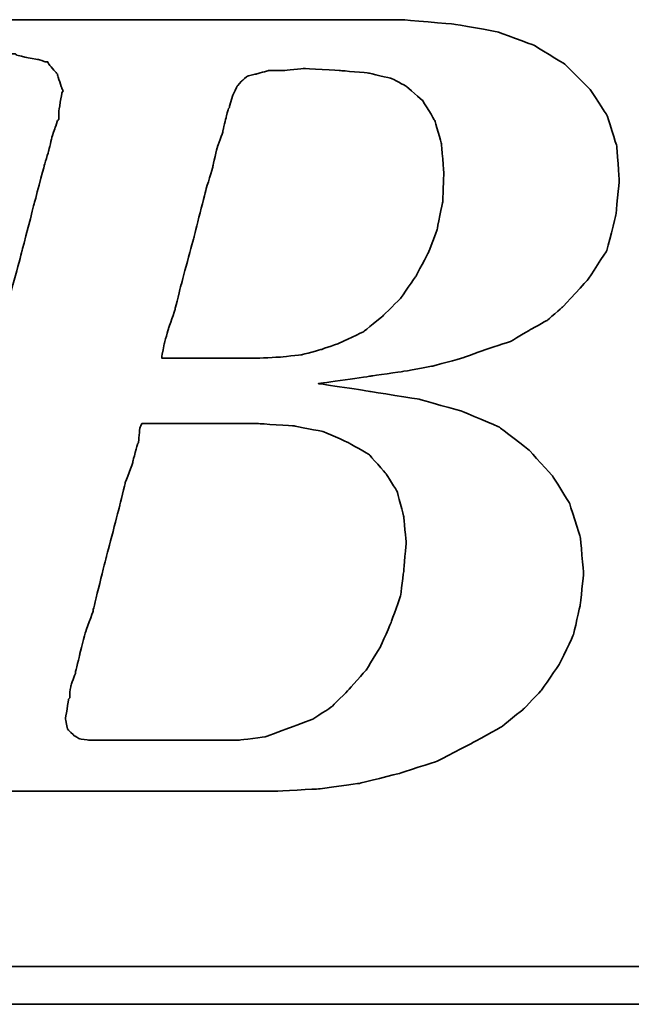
# Model space of a CAD drawing. Header units: millimetres. Extents: x 91 to 881, y -71 to 235.
# Tile 32 of 56: x 682.75 to 687.58, y 11.77 to 19.53. Entities that reach past the tile are written whole.
import ezdxf

# ---------------------------------------------------------------- set-up
doc = ezdxf.new("R2010")
doc.units = ezdxf.units.MM
doc.header["$LTSCALE"] = 0.15
doc.layers.add('DIM', color=4, linetype='CONTINUOUS')
doc.layers.add('layer 1', color=7, linetype='CONTINUOUS')

# ---------------------------------------------------------------- blocks, each defined once
blk = doc.blocks.new('TBI MOTION logo(完整正式版)')
at = {"layer": 'layer 1', "color": 22, "lineweight": 35}
for points, knots in [([(-64.65375, -6.86375), (-64.65375, -6.86375), (-64.84375, -7.29625), (-64.84375, -7.29625), (-64.84375, -7.29625), (-64.84375, -7.29625), (-64.86875, -7.34375), (-64.86875, -7.34375), (-64.86875, -7.34375), (-64.86875, -7.34375), (-64.86875, -7.36875), (-64.86875, -7.36875), (-64.86875, -7.36875), (-64.86875, -7.36875), (-65.15375, -7.65375), (-65.15375, -7.65375), (-65.15375, -7.65375), (-65.15375, -7.65375), (-65.17875, -7.65375), (-65.17875, -7.65375), (-65.17875, -7.65375), (-65.17875, -7.65375), (-65.20375, -7.67875), (-65.20375, -7.67875), (-65.20375, -7.67875), (-65.20375, -7.67875), (-65.58875, -7.87125), (-65.58875, -7.87125), (-65.58875, -7.87125), (-65.58875, -7.87125), (-65.63375, -7.87125), (-65.63375, -7.87125), (-65.63375, -7.87125), (-65.63375, -7.87125), (-65.65875, -7.89375), (-65.65875, -7.89375), (-65.65875, -7.89375), (-65.65875, -7.89375), (-66.09375, -7.94375), (-66.09375, -7.94375), (-66.09375, -7.94375), (-66.09375, -7.94375), (-66.11375, -7.94375), (-66.11375, -7.94375), (-66.11375, -7.94375), (-66.11375, -7.94375), (-66.16375, -7.94375), (-66.16375, -7.94375), (-66.16375, -7.94375), (-66.16375, -7.94375), (-66.30875, -7.94375), (-66.30875, -7.94375), (-66.30875, -7.94375), (-66.30875, -7.94375), (-66.69375, -7.94375), (-66.69375, -7.94375), (-66.69375, -7.94375), (-66.69375, -7.94375), (-67.07375, -7.94375), (-67.07375, -7.94375), (-67.07375, -7.94375), (-67.07375, -7.94375), (-67.12375, -7.94375), (-67.12375, -7.94375), (-67.12375, -7.94375), (-67.12375, -7.94375), (-67.12375, -7.96625), (-67.12375, -7.96625), (-67.12375, -7.96625), (-67.12375, -7.96625), (-67.14875, -7.99125), (-67.14875, -7.99125), (-67.14875, -7.99125), (-67.14875, -7.99125), (-67.24375, -8.34875), (-67.24375, -8.34875), (-67.24375, -8.34875), (-67.24375, -8.34875), (-67.31375, -8.68625), (-67.31375, -8.68625), (-67.31375, -8.68625), (-67.31375, -8.68625), (-67.26875, -8.68625), (-67.26875, -8.68625), (-67.26875, -8.68625), (-67.26875, -8.68625), (-67.07375, -8.68625), (-67.07375, -8.68625), (-67.07375, -8.68625), (-67.07375, -8.68625), (-66.54875, -8.68625), (-66.54875, -8.68625), (-66.54875, -8.68625), (-66.54875, -8.68625), (-65.82625, -8.68625), (-65.82625, -8.68625), (-65.82625, -8.68625), (-65.82625, -8.68625), (-65.01375, -8.68625), (-65.01375, -8.68625), (-65.01375, -8.68625), (-65.01375, -8.68625), (-64.05375, -8.68625), (-64.05375, -8.68625), (-64.05375, -8.68625), (-64.05375, -8.68625), (-62.08375, -8.68625), (-62.08375, -8.68625), (-62.08375, -8.68625), (-62.08375, -8.68625), (-60.06875, -8.68625), (-60.06875, -8.68625), (-60.06875, -8.68625), (-60.06875, -8.68625), (-59.10875, -8.68625), (-59.10875, -8.68625), (-59.10875, -8.68625), (-59.10875, -8.68625), (-58.29375, -8.68625), (-58.29375, -8.68625), (-58.29375, -8.68625), (-58.29375, -8.68625), (-57.57375, -8.68625), (-57.57375, -8.68625), (-57.57375, -8.68625), (-57.57375, -8.68625), (-57.04875, -8.68625), (-57.04875, -8.68625), (-57.04875, -8.68625), (-57.04875, -8.68625), (-56.85375, -8.68625), (-56.85375, -8.68625), (-56.85375, -8.68625), (-56.85375, -8.68625), (-56.70875, -8.68625), (-56.70875, -8.68625), (-56.70875, -8.68625), (-56.70875, -8.68625), (-56.61375, -8.68625), (-56.61375, -8.68625), (-56.61375, -8.68625), (-56.61375, -8.68625), (-56.56875, -8.68625), (-56.56875, -8.68625), (-56.56875, -8.68625), (-56.56875, -8.68625), (-55.65375, -8.63875), (-55.65375, -8.63875), (-55.65375, -8.63875), (-55.65375, -8.63875), (-54.76875, -8.51875), (-54.76875, -8.51875), (-54.76875, -8.51875), (-54.76875, -8.51875), (-53.90375, -8.30375), (-53.90375, -8.30375), (-53.90375, -8.30375), (-53.90375, -8.30375), (-53.08875, -8.03875), (-53.08875, -8.03875), (-53.08875, -8.03875), (-53.08875, -8.03875), (-52.34375, -7.65375), (-52.34375, -7.65375), (-52.34375, -7.65375), (-52.34375, -7.65375), (-51.69875, -7.29625), (-51.69875, -7.29625), (-51.69875, -7.29625), (-51.69875, -7.29625), (-51.21875, -6.91125), (-51.21875, -6.91125), (-51.21875, -6.91125), (-51.21875, -6.91125), (-50.83375, -6.50375), (-50.83375, -6.50375), (-50.83375, -6.50375), (-50.83375, -6.50375), (-50.44875, -5.94875), (-50.44875, -5.94875), (-50.44875, -5.94875), (-50.44875, -5.94875), (-50.13875, -5.30375), (-50.13875, -5.30375), (-50.13875, -5.30375), (-50.13875, -5.30375), (-49.99375, -4.65375), (-49.99375, -4.65375), (-49.99375, -4.65375), (-49.99375, -4.65375), (-49.92375, -3.98375), (-49.92375, -3.98375), (-49.92375, -3.98375), (-49.92375, -3.98375), (-49.99375, -3.19374), (-49.99375, -3.19374), (-49.99375, -3.19374), (-49.99375, -3.19374), (-50.23374, -2.44874), (-50.23374, -2.44874), (-50.23374, -2.44874), (-50.23374, -2.44874), (-50.59375, -1.87374), (-50.59375, -1.87374), (-50.59375, -1.87374), (-50.59375, -1.87374), (-51.09875, -1.31874), (-51.09875, -1.31874), (-51.09875, -1.31874), (-51.09875, -1.31874), (-51.74375, -0.81875), (-51.74375, -0.81875), (-51.74375, -0.81875), (-51.74375, -0.81875), (-52.53875, -0.48125), (-52.53875, -0.48125), (-52.53875, -0.48125), (-52.53875, -0.48125), (-53.47375, -0.21875), (-53.47375, -0.21875), (-53.47375, -0.21875), (-53.47375, -0.21875), (-54.52875, -0.04874), (-54.52875, -0.04874), (-54.52875, -0.04874), (-54.52875, -0.04874), (-55.65375, 0.12125), (-55.65375, 0.12125), (-55.65375, 0.12125), (-55.65375, 0.12125), (-54.50375, 0.28624), (-54.50375, 0.28624), (-54.50375, 0.28624), (-54.50375, 0.28624), (-53.83375, 0.38124), (-53.83375, 0.38124), (-53.83375, 0.38124), (-53.83375, 0.38124), (-53.18375, 0.50125), (-53.18375, 0.50125), (-53.18375, 0.50125), (-53.18375, 0.50125), (-52.55875, 0.66874), (-52.55875, 0.66874), (-52.55875, 0.66874), (-52.55875, 0.66874), (-52.03375, 0.86124), (-52.03375, 0.86124), (-52.03375, 0.86124), (-52.03375, 0.86124), (-51.50374, 1.03124), (-51.50374, 1.03124), (-51.50374, 1.03124), (-51.50374, 1.03124), (-51.09875, 1.27125), (-51.09875, 1.27125), (-51.09875, 1.27125), (-51.09875, 1.27125), (-50.71375, 1.48624), (-50.71375, 1.48624), (-50.71375, 1.48624), (-50.71375, 1.48624), (-50.37625, 1.77625), (-50.37625, 1.77625), (-50.37625, 1.77625), (-50.37625, 1.77625), (-49.82375, 2.37625), (-49.82375, 2.37625), (-49.82375, 2.37625), (-49.82375, 2.37625), (-49.41875, 2.99625), (-49.41875, 2.99625), (-49.41875, 2.99625), (-49.41875, 2.99625), (-49.22375, 3.76625), (-49.22375, 3.76625), (-49.22375, 3.76625), (-49.22375, 3.76625), (-49.15375, 4.50874), (-49.15375, 4.50874), (-49.15375, 4.50874), (-49.15375, 4.50874), (-49.20375, 5.25125), (-49.20375, 5.25125), (-49.20375, 5.25125), (-49.20375, 5.25125), (-49.41875, 5.92625), (-49.41875, 5.92625), (-49.41875, 5.92625), (-49.41875, 5.92625), (-49.77875, 6.47625), (-49.77875, 6.47625), (-49.77875, 6.47625), (-49.77875, 6.47625), (-50.33125, 7.02624), (-50.33125, 7.02624), (-50.33125, 7.02624), (-50.33125, 7.02624), (-51.00125, 7.43625), (-51.00125, 7.43625), (-51.00125, 7.43625), (-51.00125, 7.43625), (-51.79375, 7.72625), (-51.79375, 7.72625), (-51.79375, 7.72625), (-51.79375, 7.72625), (-52.72875, 7.89124), (-52.72875, 7.89124), (-52.72875, 7.89124), (-52.72875, 7.89124), (-53.83375, 7.98625), (-53.83375, 7.98625), (-53.83375, 7.98625), (-53.83375, 7.98625), (-53.92875, 7.98625), (-53.92875, 7.98625), (-53.92875, 7.98625), (-53.92875, 7.98625), (-54.26375, 7.98625), (-54.26375, 7.98625), (-54.26375, 7.98625), (-54.26375, 7.98625), (-54.74375, 7.98625), (-54.74375, 7.98625), (-54.74375, 7.98625), (-54.74375, 7.98625), (-55.36875, 7.98625), (-55.36875, 7.98625), (-55.36875, 7.98625), (-55.36875, 7.98625), (-56.13375, 7.98625), (-56.13375, 7.98625), (-56.13375, 7.98625), (-56.13375, 7.98625), (-56.94875, 7.98625), (-56.94875, 7.98625), (-56.94875, 7.98625), (-56.94875, 7.98625), (-58.77625, 7.98625), (-58.77625, 7.98625), (-58.77625, 7.98625), (-58.77625, 7.98625), (-60.59875, 7.98625), (-60.59875, 7.98625), (-60.59875, 7.98625), (-60.59875, 7.98625), (-61.41375, 7.98625), (-61.41375, 7.98625), (-61.41375, 7.98625), (-61.41375, 7.98625), (-62.17875, 7.98625), (-62.17875, 7.98625), (-62.17875, 7.98625), (-62.17875, 7.98625), (-62.80375, 7.98625), (-62.80375, 7.98625), (-62.80375, 7.98625), (-62.80375, 7.98625), (-63.30625, 7.98625), (-63.30625, 7.98625), (-63.30625, 7.98625), (-63.30625, 7.98625), (-63.57375, 7.98625), (-63.57375, 7.98625), (-63.57375, 7.98625), (-63.57375, 7.98625), (-63.57375, 7.96375), (-63.57375, 7.96375), (-63.57375, 7.96375), (-63.57375, 7.96375), (-63.59875, 7.94125), (-63.59875, 7.94125), (-63.59875, 7.94125), (-63.59875, 7.94125), (-63.69375, 7.55625), (-63.69375, 7.55625), (-63.69375, 7.55625), (-63.69375, 7.55625), (-63.76375, 7.24624), (-63.76375, 7.24624), (-63.76375, 7.24624), (-63.76375, 7.24624), (-63.23875, 7.24624), (-63.23875, 7.24624), (-63.23875, 7.24624), (-63.23875, 7.24624), (-62.75875, 7.24624), (-62.75875, 7.24624), (-62.75875, 7.24624), (-62.75875, 7.24624), (-62.61125, 7.24624), (-62.61125, 7.24624), (-62.61125, 7.24624), (-62.61125, 7.24624), (-62.56625, 7.24624), (-62.56625, 7.24624), (-62.56625, 7.24624), (-62.56625, 7.24624), (-62.22875, 7.24624), (-62.22875, 7.24624), (-62.22875, 7.24624), (-62.22875, 7.24624), (-62.20375, 7.24624), (-62.20375, 7.24624), (-62.20375, 7.24624), (-62.20375, 7.24624), (-62.17875, 7.21875), (-62.17875, 7.21875), (-62.17875, 7.21875), (-62.17875, 7.21875), (-61.96375, 7.17125), (-61.96375, 7.17125), (-61.96375, 7.17125), (-61.96375, 7.17125), (-61.72375, 7.12624), (-61.72375, 7.12624), (-61.72375, 7.12624), (-61.72375, 7.12624), (-61.70375, 7.12624), (-61.70375, 7.12624), (-61.70375, 7.12624), (-61.70375, 7.12624), (-61.55875, 7.07624), (-61.55875, 7.07624), (-61.55875, 7.07624), (-61.55875, 7.07624), (-61.50875, 7.07624), (-61.50875, 7.07624), (-61.50875, 7.07624), (-61.50875, 7.07624), (-61.48375, 7.02624), (-61.48375, 7.02624), (-61.48375, 7.02624), (-61.48375, 7.02624), (-61.31875, 6.83375), (-61.31875, 6.83375), (-61.31875, 6.83375), (-61.31875, 6.83375), (-61.29375, 6.81125), (-61.29375, 6.81125), (-61.29375, 6.81125), (-61.29375, 6.81125), (-61.29375, 6.78625), (-61.29375, 6.78625), (-61.29375, 6.78625), (-61.29375, 6.78625), (-61.19875, 6.50124), (-61.19875, 6.50124), (-61.19875, 6.50124), (-61.19875, 6.50124), (-61.17375, 6.45124), (-61.17375, 6.45124), (-61.17375, 6.45124), (-61.17375, 6.45124), (-61.19875, 6.40625), (-61.19875, 6.40625), (-61.19875, 6.40625), (-61.19875, 6.40625), (-61.26875, 5.99624), (-61.26875, 5.99624), (-61.26875, 5.99624), (-61.26875, 5.99624), (-61.26875, 5.85125), (-61.26875, 5.85125), (-61.26875, 5.85125), (-61.26875, 5.85125), (-61.26875, 5.82625), (-61.26875, 5.82625), (-61.26875, 5.82625), (-61.26875, 5.82625), (-61.29375, 5.80625), (-61.29375, 5.80625), (-61.29375, 5.80625), (-61.29375, 5.80625), (-61.34125, 5.66125), (-61.34125, 5.66125), (-61.34125, 5.66125), (-61.34125, 5.66125), (-61.41375, 5.44625), (-61.41375, 5.44625), (-61.41375, 5.44625), (-61.41375, 5.44625), (-61.48375, 5.15625), (-61.48375, 5.15625), (-61.48375, 5.15625), (-61.48375, 5.15625), (-61.58375, 4.82124), (-61.58375, 4.82124), (-61.58375, 4.82124), (-61.58375, 4.82124), (-61.79875, 4.00375), (-61.79875, 4.00375), (-61.79875, 4.00375), (-61.79875, 4.00375), (-62.05875, 2.99625), (-62.05875, 2.99625), (-62.05875, 2.99625), (-62.05875, 2.99625), (-62.34875, 1.91625), (-62.34875, 1.91625), (-62.34875, 1.91625), (-62.34875, 1.91625), (-62.97375, -0.41124), (-62.97375, -0.41124), (-62.97375, -0.41124), (-62.97375, -0.41124), (-63.59875, -2.75875), (-63.59875, -2.75875), (-63.59875, -2.75875), (-63.59875, -2.75875), (-63.88375, -3.86374), (-63.88375, -3.86374), (-63.88375, -3.86374), (-63.88375, -3.86374), (-64.14875, -4.82374), (-64.14875, -4.82374), (-64.14875, -4.82374), (-64.14875, -4.82374), (-64.36375, -5.64125), (-64.36375, -5.64125), (-64.36375, -5.64125), (-64.36375, -5.64125), (-64.43625, -5.97625), (-64.43625, -5.97625), (-64.43625, -5.97625), (-64.43625, -5.97625), (-64.50875, -6.28625), (-64.50875, -6.28625), (-64.50875, -6.28625), (-64.50875, -6.28625), (-64.50875, -6.30875), (-64.50875, -6.30875), (-64.50875, -6.30875), (-64.50875, -6.30875), (-64.57875, -6.50375), (-64.57875, -6.50375), (-64.57875, -6.50375), (-64.57875, -6.50375), (-64.62875, -6.69625), (-64.62875, -6.69625), (-64.62875, -6.69625), (-64.62875, -6.69625), (-64.62875, -6.76875), (-64.62875, -6.76875), (-64.62875, -6.76875), (-64.62875, -6.76875), (-64.62875, -6.81375), (-64.62875, -6.81375), (-64.62875, -6.81375), (-64.62875, -6.81375), (-64.62875, -6.83875), (-64.62875, -6.83875), (-64.62875, -6.83875), (-64.62875, -6.83875), (-64.65375, -6.86375), (-64.65375, -6.86375)], [0, 0, 0, 0, 0.00719424, 0.00719424, 0.00719424, 0.00719425, 0.01438849, 0.01438849, 0.01438849, 0.0143885, 0.02158273, 0.02158273, 0.02158273, 0.02158274, 0.02877698, 0.02877698, 0.02877698, 0.02877699, 0.03597122, 0.03597122, 0.03597122, 0.03597123, 0.04316547, 0.04316547, 0.04316547, 0.04316548, 0.05035971, 0.05035971, 0.05035971, 0.05035972, 0.05755396, 0.05755396, 0.05755396, 0.05755397, 0.0647482, 0.0647482, 0.0647482, 0.06474821, 0.07194245, 0.07194245, 0.07194245, 0.07194246, 0.07913669, 0.07913669, 0.07913669, 0.0791367, 0.08633094, 0.08633094, 0.08633094, 0.08633095, 0.09352518, 0.09352518, 0.09352518, 0.09352519, 0.10071942, 0.10071942, 0.10071942, 0.10071943, 0.10791367, 0.10791367, 0.10791367, 0.10791368, 0.11510791, 0.11510791, 0.11510791, 0.11510792, 0.12230216, 0.12230216, 0.12230216, 0.12230217, 0.1294964, 0.1294964, 0.1294964, 0.12949641, 0.13669065, 0.13669065, 0.13669065, 0.13669066, 0.14388489, 0.14388489, 0.14388489, 0.1438849, 0.15107914, 0.15107914, 0.15107914, 0.15107915, 0.15827338, 0.15827338, 0.15827338, 0.15827339, 0.16546763, 0.16546763, 0.16546763, 0.16546764, 0.17266187, 0.17266187, 0.17266187, 0.17266188, 0.17985612, 0.17985612, 0.17985612, 0.17985613, 0.18705036, 0.18705036, 0.18705036, 0.18705037, 0.1942446, 0.1942446, 0.1942446, 0.19424461, 0.20143885, 0.20143885, 0.20143885, 0.20143886, 0.20863309, 0.20863309, 0.20863309, 0.2086331, 0.21582734, 0.21582734, 0.21582734, 0.21582735, 0.22302158, 0.22302158, 0.22302158, 0.22302159, 0.23021583, 0.23021583, 0.23021583, 0.23021584, 0.23741007, 0.23741007, 0.23741007, 0.23741008, 0.24460432, 0.24460432, 0.24460432, 0.24460433, 0.25179856, 0.25179856, 0.25179856, 0.25179857, 0.25899281, 0.25899281, 0.25899281, 0.25899282, 0.26618705, 0.26618705, 0.26618705, 0.26618706, 0.27338129, 0.27338129, 0.27338129, 0.2733813, 0.28057554, 0.28057554, 0.28057554, 0.28057555, 0.28776978, 0.28776978, 0.28776978, 0.28776979, 0.29496403, 0.29496403, 0.29496403, 0.29496404, 0.30215827, 0.30215827, 0.30215827, 0.30215828, 0.30935252, 0.30935252, 0.30935252, 0.30935253, 0.31654676, 0.31654676, 0.31654676, 0.31654677, 0.32374101, 0.32374101, 0.32374101, 0.32374102, 0.33093525, 0.33093525, 0.33093525, 0.33093526, 0.3381295, 0.3381295, 0.3381295, 0.33812951, 0.34532374, 0.34532374, 0.34532374, 0.34532375, 0.35251799, 0.35251799, 0.35251799, 0.352518, 0.35971223, 0.35971223, 0.35971223, 0.35971224, 0.36690647, 0.36690647, 0.36690647, 0.36690648, 0.37410072, 0.37410072, 0.37410072, 0.37410073, 0.38129496, 0.38129496, 0.38129496, 0.38129497, 0.38848921, 0.38848921, 0.38848921, 0.38848922, 0.39568345, 0.39568345, 0.39568345, 0.39568346, 0.4028777, 0.4028777, 0.4028777, 0.40287771, 0.41007194, 0.41007194, 0.41007194, 0.41007195, 0.41726619, 0.41726619, 0.41726619, 0.4172662, 0.42446043, 0.42446043, 0.42446043, 0.42446044, 0.43165468, 0.43165468, 0.43165468, 0.43165469, 0.43884892, 0.43884892, 0.43884892, 0.43884893, 0.44604317, 0.44604317, 0.44604317, 0.44604318, 0.45323741, 0.45323741, 0.45323741, 0.45323742, 0.46043165, 0.46043165, 0.46043165, 0.46043166, 0.4676259, 0.4676259, 0.4676259, 0.46762591, 0.47482014, 0.47482014, 0.47482014, 0.47482015, 0.48201439, 0.48201439, 0.48201439, 0.4820144, 0.48920863, 0.48920863, 0.48920863, 0.48920864, 0.49640288, 0.49640288, 0.49640288, 0.49640289, 0.50359712, 0.50359712, 0.50359712, 0.50359713, 0.51079137, 0.51079137, 0.51079137, 0.51079138, 0.51798561, 0.51798561, 0.51798561, 0.51798562, 0.52517986, 0.52517986, 0.52517986, 0.52517987, 0.5323741, 0.5323741, 0.5323741, 0.53237411, 0.53956835, 0.53956835, 0.53956835, 0.53956836, 0.54676259, 0.54676259, 0.54676259, 0.5467626, 0.55395683, 0.55395683, 0.55395683, 0.55395684, 0.56115108, 0.56115108, 0.56115108, 0.56115109, 0.56834532, 0.56834532, 0.56834532, 0.56834533, 0.57553957, 0.57553957, 0.57553957, 0.57553958, 0.58273381, 0.58273381, 0.58273381, 0.58273382, 0.58992806, 0.58992806, 0.58992806, 0.58992807, 0.5971223, 0.5971223, 0.5971223, 0.59712231, 0.60431655, 0.60431655, 0.60431655, 0.60431656, 0.61151079, 0.61151079, 0.61151079, 0.6115108, 0.61870504, 0.61870504, 0.61870504, 0.61870505, 0.62589928, 0.62589928, 0.62589928, 0.62589929, 0.63309353, 0.63309353, 0.63309353, 0.63309354, 0.64028777, 0.64028777, 0.64028777, 0.64028778, 0.64748201, 0.64748201, 0.64748201, 0.64748202, 0.65467626, 0.65467626, 0.65467626, 0.65467627, 0.6618705, 0.6618705, 0.6618705, 0.66187051, 0.66906475, 0.66906475, 0.66906475, 0.66906476, 0.67625899, 0.67625899, 0.67625899, 0.676259, 0.68345324, 0.68345324, 0.68345324, 0.68345325, 0.69064748, 0.69064748, 0.69064748, 0.69064749, 0.69784173, 0.69784173, 0.69784173, 0.69784174, 0.70503597, 0.70503597, 0.70503597, 0.70503598, 0.71223022, 0.71223022, 0.71223022, 0.71223023, 0.71942446, 0.71942446, 0.71942446, 0.71942447, 0.72661871, 0.72661871, 0.72661871, 0.72661872, 0.73381295, 0.73381295, 0.73381295, 0.73381296, 0.74100719, 0.74100719, 0.74100719, 0.7410072, 0.74820144, 0.74820144, 0.74820144, 0.74820145, 0.75539568, 0.75539568, 0.75539568, 0.75539569, 0.76258993, 0.76258993, 0.76258993, 0.76258994, 0.76978417, 0.76978417, 0.76978417, 0.76978418, 0.77697842, 0.77697842, 0.77697842, 0.77697843, 0.78417266, 0.78417266, 0.78417266, 0.78417267, 0.79136691, 0.79136691, 0.79136691, 0.79136692, 0.79856115, 0.79856115, 0.79856115, 0.79856116, 0.8057554, 0.8057554, 0.8057554, 0.80575541, 0.81294964, 0.81294964, 0.81294964, 0.81294965, 0.82014388, 0.82014388, 0.82014388, 0.82014389, 0.82733813, 0.82733813, 0.82733813, 0.82733814, 0.83453237, 0.83453237, 0.83453237, 0.83453238, 0.84172662, 0.84172662, 0.84172662, 0.84172663, 0.84892086, 0.84892086, 0.84892086, 0.84892087, 0.85611511, 0.85611511, 0.85611511, 0.85611512, 0.86330935, 0.86330935, 0.86330935, 0.86330936, 0.8705036, 0.8705036, 0.8705036, 0.87050361, 0.87769784, 0.87769784, 0.87769784, 0.87769785, 0.88489209, 0.88489209, 0.88489209, 0.8848921, 0.89208633, 0.89208633, 0.89208633, 0.89208634, 0.89928058, 0.89928058, 0.89928058, 0.89928059, 0.90647482, 0.90647482, 0.90647482, 0.90647483, 0.91366906, 0.91366906, 0.91366906, 0.91366907, 0.92086331, 0.92086331, 0.92086331, 0.92086332, 0.92805755, 0.92805755, 0.92805755, 0.92805756, 0.9352518, 0.9352518, 0.9352518, 0.93525181, 0.94244604, 0.94244604, 0.94244604, 0.94244605, 0.94964029, 0.94964029, 0.94964029, 0.9496403, 0.95683453, 0.95683453, 0.95683453, 0.95683454, 0.96402878, 0.96402878, 0.96402878, 0.96402879, 0.97122302, 0.97122302, 0.97122302, 0.97122303, 0.97841727, 0.97841727, 0.97841727, 0.97841728, 0.98561151, 0.98561151, 0.98561151, 0.98561152, 0.99280576, 0.99280576, 0.99280576, 0.99280577, 1, 1, 1, 1]), ([(-57.50375, 6.35625), (-57.50375, 6.35625), (-57.57375, 6.11625), (-57.57375, 6.11625), (-57.57375, 6.11625), (-57.57375, 6.11625), (-57.57375, 6.09125), (-57.57375, 6.09125), (-57.57375, 6.09125), (-57.57375, 6.09125), (-57.59875, 6.06625), (-57.59875, 6.06625), (-57.59875, 6.06625), (-57.59875, 6.06625), (-57.64875, 5.87625), (-57.64875, 5.87625), (-57.64875, 5.87625), (-57.64875, 5.87625), (-57.71875, 5.58875), (-57.71875, 5.58875), (-57.71875, 5.58875), (-57.71875, 5.58875), (-57.71875, 5.56625), (-57.71875, 5.56625), (-57.71875, 5.56625), (-57.71875, 5.56625), (-57.83875, 5.23125), (-57.83875, 5.23125), (-57.83875, 5.23125), (-57.83875, 5.23125), (-57.93625, 4.82124), (-57.93625, 4.82124), (-57.93625, 4.82124), (-57.93625, 4.82124), (-57.93625, 4.79624), (-57.93625, 4.79624), (-57.93625, 4.79624), (-57.93625, 4.79624), (-58.07875, 4.34125), (-58.07875, 4.34125), (-58.07875, 4.34125), (-58.07875, 4.34125), (-58.34375, 3.28625), (-58.34375, 3.28625), (-58.34375, 3.28625), (-58.34375, 3.28625), (-58.62875, 2.23124), (-58.62875, 2.23124), (-58.62875, 2.23124), (-58.62875, 2.23124), (-58.74875, 1.75125), (-58.74875, 1.75125), (-58.74875, 1.75125), (-58.74875, 1.75125), (-58.74875, 1.72625), (-58.74875, 1.72625), (-58.74875, 1.72625), (-58.74875, 1.72625), (-58.89375, 1.31625), (-58.89375, 1.31625), (-58.89375, 1.31625), (-58.89375, 1.31625), (-58.98875, 0.98124), (-58.98875, 0.98124), (-58.98875, 0.98124), (-58.98875, 0.98124), (-59.03875, 0.71625), (-59.03875, 0.71625), (-59.03875, 0.71625), (-59.03875, 0.71625), (-59.03875, 0.66874), (-59.03875, 0.66874), (-59.03875, 0.66874), (-59.03875, 0.66874), (-58.91875, 0.66874), (-58.91875, 0.66874), (-58.91875, 0.66874), (-58.91875, 0.66874), (-58.53375, 0.66874), (-58.53375, 0.66874), (-58.53375, 0.66874), (-58.53375, 0.66874), (-58.10375, 0.66874), (-58.10375, 0.66874), (-58.10375, 0.66874), (-58.10375, 0.66874), (-57.66875, 0.66874), (-57.66875, 0.66874), (-57.66875, 0.66874), (-57.66875, 0.66874), (-57.33375, 0.66874), (-57.33375, 0.66874), (-57.33375, 0.66874), (-57.33375, 0.66874), (-57.09375, 0.66874), (-57.09375, 0.66874), (-57.09375, 0.66874), (-57.09375, 0.66874), (-56.99875, 0.66874), (-56.99875, 0.66874), (-56.99875, 0.66874), (-56.99875, 0.66874), (-56.49375, 0.69374), (-56.49375, 0.69374), (-56.49375, 0.69374), (-56.49375, 0.69374), (-56.01375, 0.74374), (-56.01375, 0.74374), (-56.01375, 0.74374), (-56.01375, 0.74374), (-55.58375, 0.86124), (-55.58375, 0.86124), (-55.58375, 0.86124), (-55.58375, 0.86124), (-55.17375, 1.00624), (-55.17375, 1.00624), (-55.17375, 1.00624), (-55.17375, 1.00624), (-54.67375, 1.24625), (-54.67375, 1.24625), (-54.67375, 1.24625), (-54.67375, 1.24625), (-54.26375, 1.58124), (-54.26375, 1.58124), (-54.26375, 1.58124), (-54.26375, 1.58124), (-53.87875, 1.96374), (-53.87875, 1.96374), (-53.87875, 1.96374), (-53.87875, 1.96374), (-53.54375, 2.44625), (-53.54375, 2.44625), (-53.54375, 2.44625), (-53.54375, 2.44625), (-53.27875, 2.95125), (-53.27875, 2.95125), (-53.27875, 2.95125), (-53.27875, 2.95125), (-53.08875, 3.45124), (-53.08875, 3.45124), (-53.08875, 3.45124), (-53.08875, 3.45124), (-52.96875, 4.05124), (-52.96875, 4.05124), (-52.96875, 4.05124), (-52.96875, 4.05124), (-52.94375, 4.65125), (-52.94375, 4.65125), (-52.94375, 4.65125), (-52.94375, 4.65125), (-52.99375, 5.30125), (-52.99375, 5.30125), (-52.99375, 5.30125), (-52.99375, 5.30125), (-53.13875, 5.80625), (-53.13875, 5.80625), (-53.13875, 5.80625), (-53.13875, 5.80625), (-53.39875, 6.23625), (-53.39875, 6.23625), (-53.39875, 6.23625), (-53.39875, 6.23625), (-53.75875, 6.54875), (-53.75875, 6.54875), (-53.75875, 6.54875), (-53.75875, 6.54875), (-54.07375, 6.71625), (-54.07375, 6.71625), (-54.07375, 6.71625), (-54.07375, 6.71625), (-54.57375, 6.83375), (-54.57375, 6.83375), (-54.57375, 6.83375), (-54.57375, 6.83375), (-55.17375, 6.88625), (-55.17375, 6.88625), (-55.17375, 6.88625), (-55.17375, 6.88625), (-55.96875, 6.93125), (-55.96875, 6.93125), (-55.96875, 6.93125), (-55.96875, 6.93125), (-56.39875, 6.88625), (-56.39875, 6.88625), (-56.39875, 6.88625), (-56.39875, 6.88625), (-56.42125, 6.88625), (-56.42125, 6.88625), (-56.42125, 6.88625), (-56.42125, 6.88625), (-56.73375, 6.88625), (-56.73375, 6.88625), (-56.73375, 6.88625), (-56.73375, 6.88625), (-56.99875, 6.81125), (-56.99875, 6.81125), (-56.99875, 6.81125), (-56.99875, 6.81125), (-57.02375, 6.81125), (-57.02375, 6.81125), (-57.02375, 6.81125), (-57.02375, 6.81125), (-57.18875, 6.76625), (-57.18875, 6.76625), (-57.18875, 6.76625), (-57.18875, 6.76625), (-57.30875, 6.66625), (-57.30875, 6.66625), (-57.30875, 6.66625), (-57.30875, 6.66625), (-57.40875, 6.54875), (-57.40875, 6.54875), (-57.40875, 6.54875), (-57.40875, 6.54875), (-57.50375, 6.35625), (-57.50375, 6.35625)], [0, 0, 0, 0, 0.01851852, 0.01851852, 0.01851852, 0.01851853, 0.03703704, 0.03703704, 0.03703704, 0.03703705, 0.05555556, 0.05555556, 0.05555556, 0.05555557, 0.07407407, 0.07407407, 0.07407407, 0.07407408, 0.09259259, 0.09259259, 0.09259259, 0.0925926, 0.11111111, 0.11111111, 0.11111111, 0.11111112, 0.12962963, 0.12962963, 0.12962963, 0.12962964, 0.14814815, 0.14814815, 0.14814815, 0.14814816, 0.16666667, 0.16666667, 0.16666667, 0.16666668, 0.18518519, 0.18518519, 0.18518519, 0.1851852, 0.2037037, 0.2037037, 0.2037037, 0.20370371, 0.22222222, 0.22222222, 0.22222222, 0.22222223, 0.24074074, 0.24074074, 0.24074074, 0.24074075, 0.25925926, 0.25925926, 0.25925926, 0.25925927, 0.27777778, 0.27777778, 0.27777778, 0.27777779, 0.2962963, 0.2962963, 0.2962963, 0.29629631, 0.31481481, 0.31481481, 0.31481481, 0.31481482, 0.33333333, 0.33333333, 0.33333333, 0.33333334, 0.35185185, 0.35185185, 0.35185185, 0.35185186, 0.37037037, 0.37037037, 0.37037037, 0.37037038, 0.38888889, 0.38888889, 0.38888889, 0.3888889, 0.40740741, 0.40740741, 0.40740741, 0.40740742, 0.42592593, 0.42592593, 0.42592593, 0.42592594, 0.44444444, 0.44444444, 0.44444444, 0.44444445, 0.46296296, 0.46296296, 0.46296296, 0.46296297, 0.48148148, 0.48148148, 0.48148148, 0.48148149, 0.5, 0.5, 0.5, 0.50000001, 0.51851852, 0.51851852, 0.51851852, 0.51851853, 0.53703704, 0.53703704, 0.53703704, 0.53703705, 0.55555556, 0.55555556, 0.55555556, 0.55555557, 0.57407407, 0.57407407, 0.57407407, 0.57407408, 0.59259259, 0.59259259, 0.59259259, 0.5925926, 0.61111111, 0.61111111, 0.61111111, 0.61111112, 0.62962963, 0.62962963, 0.62962963, 0.62962964, 0.64814815, 0.64814815, 0.64814815, 0.64814816, 0.66666667, 0.66666667, 0.66666667, 0.66666668, 0.68518519, 0.68518519, 0.68518519, 0.6851852, 0.7037037, 0.7037037, 0.7037037, 0.70370371, 0.72222222, 0.72222222, 0.72222222, 0.72222223, 0.74074074, 0.74074074, 0.74074074, 0.74074075, 0.75925926, 0.75925926, 0.75925926, 0.75925927, 0.77777778, 0.77777778, 0.77777778, 0.77777779, 0.7962963, 0.7962963, 0.7962963, 0.79629631, 0.81481481, 0.81481481, 0.81481481, 0.81481482, 0.83333333, 0.83333333, 0.83333333, 0.83333334, 0.85185185, 0.85185185, 0.85185185, 0.85185186, 0.87037037, 0.87037037, 0.87037037, 0.87037038, 0.88888889, 0.88888889, 0.88888889, 0.8888889, 0.90740741, 0.90740741, 0.90740741, 0.90740742, 0.92592593, 0.92592593, 0.92592593, 0.92592594, 0.94444444, 0.94444444, 0.94444444, 0.94444445, 0.96296296, 0.96296296, 0.96296296, 0.96296297, 0.98148148, 0.98148148, 0.98148148, 0.98148149, 1, 1, 1, 1]), ([(-61.03125, -6.57375), (-61.03125, -6.57375), (-61.03125, -6.67125), (-61.03125, -6.67125), (-61.03125, -6.67125), (-61.03125, -6.67125), (-61.05375, -6.69625), (-61.05375, -6.69625), (-61.05375, -6.69625), (-61.05375, -6.69625), (-61.12375, -7.12875), (-61.12375, -7.12875), (-61.12375, -7.12875), (-61.12375, -7.12875), (-61.07875, -7.34375), (-61.07875, -7.34375), (-61.07875, -7.34375), (-61.07875, -7.34375), (-60.93375, -7.48875), (-60.93375, -7.48875), (-60.93375, -7.48875), (-60.93375, -7.48875), (-60.81375, -7.55625), (-60.81375, -7.55625), (-60.81375, -7.55625), (-60.81375, -7.55625), (-60.62375, -7.58375), (-60.62375, -7.58375), (-60.62375, -7.58375), (-60.62375, -7.58375), (-60.30875, -7.58375), (-60.30875, -7.58375), (-60.30875, -7.58375), (-60.30875, -7.58375), (-59.97375, -7.58375), (-59.97375, -7.58375), (-59.97375, -7.58375), (-59.97375, -7.58375), (-59.87875, -7.58375), (-59.87875, -7.58375), (-59.87875, -7.58375), (-59.87875, -7.58375), (-59.63625, -7.58375), (-59.63625, -7.58375), (-59.63625, -7.58375), (-59.63625, -7.58375), (-58.96875, -7.58375), (-58.96875, -7.58375), (-58.96875, -7.58375), (-58.96875, -7.58375), (-58.29375, -7.58375), (-58.29375, -7.58375), (-58.29375, -7.58375), (-58.29375, -7.58375), (-58.05375, -7.58375), (-58.05375, -7.58375), (-58.05375, -7.58375), (-58.05375, -7.58375), (-57.98375, -7.58375), (-57.98375, -7.58375), (-57.98375, -7.58375), (-57.98375, -7.58375), (-57.35875, -7.58375), (-57.35875, -7.58375), (-57.35875, -7.58375), (-57.35875, -7.58375), (-56.78375, -7.50875), (-56.78375, -7.50875), (-56.78375, -7.50875), (-56.78375, -7.50875), (-56.27875, -7.31875), (-56.27875, -7.31875), (-56.27875, -7.31875), (-56.27875, -7.31875), (-55.77375, -7.12875), (-55.77375, -7.12875), (-55.77375, -7.12875), (-55.77375, -7.12875), (-55.36875, -6.86375), (-55.36875, -6.86375), (-55.36875, -6.86375), (-55.36875, -6.86375), (-55.00875, -6.50375), (-55.00875, -6.50375), (-55.00875, -6.50375), (-55.00875, -6.50375), (-54.62375, -6.06875), (-54.62375, -6.06875), (-54.62375, -6.06875), (-54.62375, -6.06875), (-54.31375, -5.56875), (-54.31375, -5.56875), (-54.31375, -5.56875), (-54.31375, -5.56875), (-54.07375, -5.01625), (-54.07375, -5.01625), (-54.07375, -5.01625), (-54.07375, -5.01625), (-53.87875, -4.46374), (-53.87875, -4.46374), (-53.87875, -4.46374), (-53.87875, -4.46374), (-53.80875, -3.91375), (-53.80875, -3.91375), (-53.80875, -3.91375), (-53.80875, -3.91375), (-53.75875, -3.31375), (-53.75875, -3.31375), (-53.75875, -3.31375), (-53.75875, -3.31375), (-53.80875, -2.75875), (-53.80875, -2.75875), (-53.80875, -2.75875), (-53.80875, -2.75875), (-53.95375, -2.20875), (-53.95375, -2.20875), (-53.95375, -2.20875), (-53.95375, -2.20875), (-54.19375, -1.82625), (-54.19375, -1.82625), (-54.19375, -1.82625), (-54.19375, -1.82625), (-54.55375, -1.41875), (-54.55375, -1.41875), (-54.55375, -1.41875), (-54.55375, -1.41875), (-55.00875, -1.15125), (-55.00875, -1.15125), (-55.00875, -1.15125), (-55.00875, -1.15125), (-55.56125, -0.91375), (-55.56125, -0.91375), (-55.56125, -0.91375), (-55.56125, -0.91375), (-56.18125, -0.79375), (-56.18125, -0.79375), (-56.18125, -0.79375), (-56.18125, -0.79375), (-56.94875, -0.74374), (-56.94875, -0.74374), (-56.94875, -0.74374), (-56.94875, -0.74374), (-56.99875, -0.74374), (-56.99875, -0.74374), (-56.99875, -0.74374), (-56.99875, -0.74374), (-57.09375, -0.74374), (-57.09375, -0.74374), (-57.09375, -0.74374), (-57.09375, -0.74374), (-57.38375, -0.74374), (-57.38375, -0.74374), (-57.38375, -0.74374), (-57.38375, -0.74374), (-57.76875, -0.74374), (-57.76875, -0.74374), (-57.76875, -0.74374), (-57.76875, -0.74374), (-58.24625, -0.74374), (-58.24625, -0.74374), (-58.24625, -0.74374), (-58.24625, -0.74374), (-58.72875, -0.74374), (-58.72875, -0.74374), (-58.72875, -0.74374), (-58.72875, -0.74374), (-59.20875, -0.74374), (-59.20875, -0.74374), (-59.20875, -0.74374), (-59.20875, -0.74374), (-59.46875, -0.74374), (-59.46875, -0.74374), (-59.46875, -0.74374), (-59.46875, -0.74374), (-59.51625, -0.83875), (-59.51625, -0.83875), (-59.51625, -0.83875), (-59.51625, -0.83875), (-59.54375, -1.15125), (-59.54375, -1.15125), (-59.54375, -1.15125), (-59.54375, -1.15125), (-59.56375, -1.17874), (-59.56375, -1.17874), (-59.56375, -1.17874), (-59.56375, -1.17874), (-59.66375, -1.55875), (-59.66375, -1.55875), (-59.66375, -1.55875), (-59.66375, -1.55875), (-59.66375, -1.58375), (-59.66375, -1.58375), (-59.66375, -1.58375), (-59.66375, -1.58375), (-59.82875, -2.01874), (-59.82875, -2.01874), (-59.82875, -2.01874), (-59.82875, -2.01874), (-59.94875, -2.52125), (-59.94875, -2.52125), (-59.94875, -2.52125), (-59.94875, -2.52125), (-60.23875, -3.62375), (-60.23875, -3.62375), (-60.23875, -3.62375), (-60.23875, -3.62375), (-60.52375, -4.77624), (-60.52375, -4.77624), (-60.52375, -4.77624), (-60.52375, -4.77624), (-60.52375, -4.79874), (-60.52375, -4.79874), (-60.52375, -4.79874), (-60.52375, -4.79874), (-60.69125, -5.25375), (-60.69125, -5.25375), (-60.69125, -5.25375), (-60.69125, -5.25375), (-60.81375, -5.73625), (-60.81375, -5.73625), (-60.81375, -5.73625), (-60.81375, -5.73625), (-60.90875, -6.11875), (-60.90875, -6.11875), (-60.90875, -6.11875), (-60.90875, -6.11875), (-60.90875, -6.14375), (-60.90875, -6.14375), (-60.90875, -6.14375), (-60.90875, -6.14375), (-61.00375, -6.40875), (-61.00375, -6.40875), (-61.00375, -6.40875), (-61.00375, -6.40875), (-61.03125, -6.57375), (-61.03125, -6.57375)], [0, 0, 0, 0, 0.01694915, 0.01694915, 0.01694915, 0.01694916, 0.03389831, 0.03389831, 0.03389831, 0.03389832, 0.05084746, 0.05084746, 0.05084746, 0.05084747, 0.06779661, 0.06779661, 0.06779661, 0.06779662, 0.08474576, 0.08474576, 0.08474576, 0.08474577, 0.10169492, 0.10169492, 0.10169492, 0.10169493, 0.11864407, 0.11864407, 0.11864407, 0.11864408, 0.13559322, 0.13559322, 0.13559322, 0.13559323, 0.15254237, 0.15254237, 0.15254237, 0.15254238, 0.16949153, 0.16949153, 0.16949153, 0.16949154, 0.18644068, 0.18644068, 0.18644068, 0.18644069, 0.20338983, 0.20338983, 0.20338983, 0.20338984, 0.22033898, 0.22033898, 0.22033898, 0.22033899, 0.23728814, 0.23728814, 0.23728814, 0.23728815, 0.25423729, 0.25423729, 0.25423729, 0.2542373, 0.27118644, 0.27118644, 0.27118644, 0.27118645, 0.28813559, 0.28813559, 0.28813559, 0.2881356, 0.30508475, 0.30508475, 0.30508475, 0.30508476, 0.3220339, 0.3220339, 0.3220339, 0.32203391, 0.33898305, 0.33898305, 0.33898305, 0.33898306, 0.3559322, 0.3559322, 0.3559322, 0.35593221, 0.37288136, 0.37288136, 0.37288136, 0.37288137, 0.38983051, 0.38983051, 0.38983051, 0.38983052, 0.40677966, 0.40677966, 0.40677966, 0.40677967, 0.42372881, 0.42372881, 0.42372881, 0.42372882, 0.44067797, 0.44067797, 0.44067797, 0.44067798, 0.45762712, 0.45762712, 0.45762712, 0.45762713, 0.47457627, 0.47457627, 0.47457627, 0.47457628, 0.49152542, 0.49152542, 0.49152542, 0.49152543, 0.50847458, 0.50847458, 0.50847458, 0.50847459, 0.52542373, 0.52542373, 0.52542373, 0.52542374, 0.54237288, 0.54237288, 0.54237288, 0.54237289, 0.55932203, 0.55932203, 0.55932203, 0.55932204, 0.57627119, 0.57627119, 0.57627119, 0.5762712, 0.59322034, 0.59322034, 0.59322034, 0.59322035, 0.61016949, 0.61016949, 0.61016949, 0.6101695, 0.62711864, 0.62711864, 0.62711864, 0.62711865, 0.6440678, 0.6440678, 0.6440678, 0.64406781, 0.66101695, 0.66101695, 0.66101695, 0.66101696, 0.6779661, 0.6779661, 0.6779661, 0.67796611, 0.69491525, 0.69491525, 0.69491525, 0.69491526, 0.71186441, 0.71186441, 0.71186441, 0.71186442, 0.72881356, 0.72881356, 0.72881356, 0.72881357, 0.74576271, 0.74576271, 0.74576271, 0.74576272, 0.76271186, 0.76271186, 0.76271186, 0.76271187, 0.77966102, 0.77966102, 0.77966102, 0.77966103, 0.79661017, 0.79661017, 0.79661017, 0.79661018, 0.81355932, 0.81355932, 0.81355932, 0.81355933, 0.83050847, 0.83050847, 0.83050847, 0.83050848, 0.84745763, 0.84745763, 0.84745763, 0.84745764, 0.86440678, 0.86440678, 0.86440678, 0.86440679, 0.88135593, 0.88135593, 0.88135593, 0.88135594, 0.89830508, 0.89830508, 0.89830508, 0.89830509, 0.91525424, 0.91525424, 0.91525424, 0.91525425, 0.93220339, 0.93220339, 0.93220339, 0.9322034, 0.94915254, 0.94915254, 0.94915254, 0.94915255, 0.96610169, 0.96610169, 0.96610169, 0.9661017, 0.98305085, 0.98305085, 0.98305085, 0.98305086, 1, 1, 1, 1]), ([(75.90875, -9.47875), (75.90875, -9.47875), (75.90875, -12.28625), (75.90875, -12.28625), (75.90875, -12.28625), (75.90875, -12.28625), (75.90875, -12.47875), (75.90875, -12.47875), (75.90875, -12.47875), (75.90875, -12.47875), (75.71625, -12.47875), (75.71625, -12.47875), (75.71625, -12.47875), (75.71625, -12.47875), (-88.32875, -12.47875), (-88.32875, -12.47875), (-88.32875, -12.47875), (-88.32875, -12.47875), (-88.32875, -13.29375), (-88.32875, -13.29375), (-88.32875, -13.29375), (-88.32875, -13.29375), (82.89125, -13.29375), (82.89125, -13.29375), (82.89125, -13.29375), (82.89125, -13.29375), (75.90875, -9.47875), (75.90875, -9.47875)], [0, 0, 0, 0, 0.14285714, 0.14285714, 0.14285714, 0.14285715, 0.28571429, 0.28571429, 0.28571429, 0.2857143, 0.42857143, 0.42857143, 0.42857143, 0.42857144, 0.57142857, 0.57142857, 0.57142857, 0.57142858, 0.71428571, 0.71428571, 0.71428571, 0.71428572, 0.85714286, 0.85714286, 0.85714286, 0.85714287, 1, 1, 1, 1])]:
    blk.add_open_spline(points, degree=3, knots=knots, dxfattribs=at)

msp = doc.modelspace()

# ---------------------------------------------------------------- block references
at = {"layer": 'DIM', "color": 0, "xscale": 0.3648685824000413, "yscale": 0.3648685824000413, "zscale": 0.3648685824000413}
msp.add_blockref('TBI MOTION logo(完整正式版)', (705.4175, 16.6211), dxfattribs=at)

doc.saveas('drawing.dxf')
